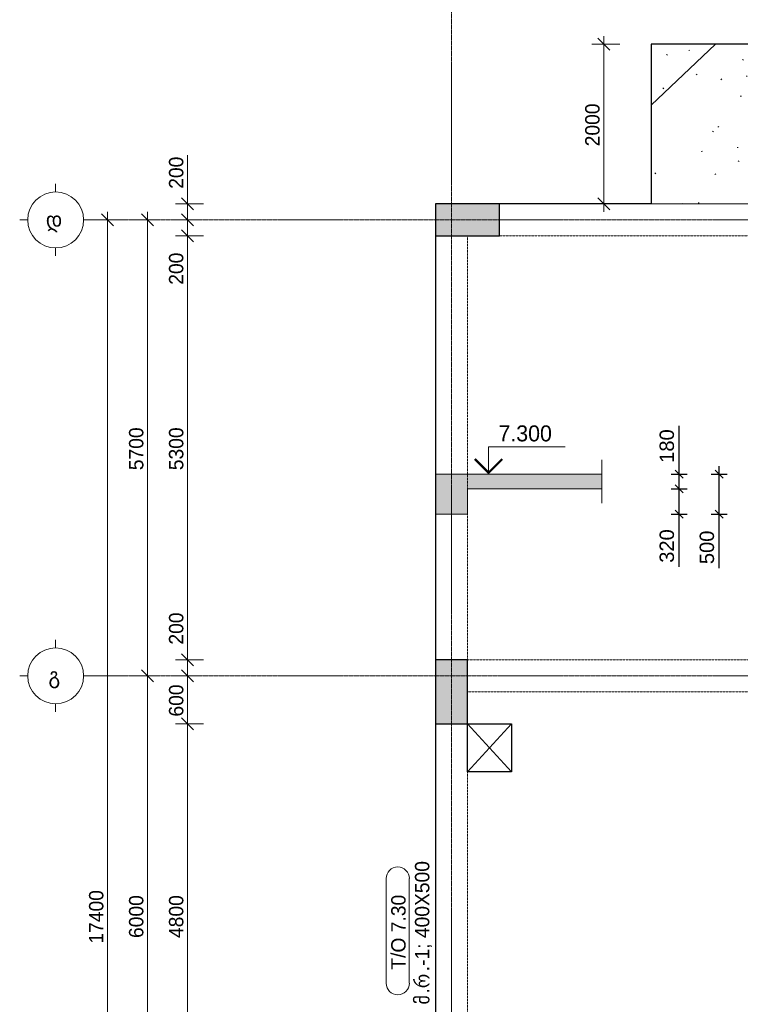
# Model space of a CAD drawing. Header units: millimetres. Extents: x -21500 to 4800, y -5900 to 33113.
# Tile 4 of 8: x -21500 to -12486, y 7592 to 19904. Entities that reach past the tile are written whole.
import ezdxf

# ---------------------------------------------------------------- set-up
doc = ezdxf.new("R2010")
doc.units = ezdxf.units.MM
for name, pattern in [('StructuralPlan-L02$0$Grid Line', [22.225, 12.7, -3.175, 3.175, -3.175]), ('StructuralPlan-L02$0$Hidden', [7.14375, 4.7625, -2.38125]), ('StructuralPlan-L02$0$Hidden 1_5', [2.2, 1.5, -0.7])]:
    doc.linetypes.add(name, pattern=pattern)
doc.layers.get('Defpoints').update_dxf_attribs({"color": 6})
for name, color, linetype, lineweight in [('S  - LINE', 7, 'Continuous', 15), ('S - DIM', 7, 'Continuous', 5), ('S - HATCH', 252, 'Continuous', 5), ('S - LINE', 7, 'Continuous', 20), ('S - TEXT', 7, 'Continuous', 9), ('StructuralPlan-L02$0$A-010-D_DIM', 7, 'Continuous', 5), ('StructuralPlan-L02$0$A-010-D_DIM-100', 7, 'Continuous', 5), ('StructuralPlan-L02$0$A-230-M_FLOOR', 7, 'Continuous', 30), ('StructuralPlan-L02$0$A-230-MH_FLOOR', 7, 'StructuralPlan-L02$0$Hidden', 15), ('StructuralPlan-L02$0$S-280-A_STRUCT_FRAME', 7, 'Continuous', 5), ('StructuralPlan-L02$0$S-280-M_COLUMN', 7, 'Continuous', 30), ('StructuralPlan-L02$0$S-280-M_COLUMN main', 7, 'Continuous', 30), ('StructuralPlan-L02$0$S-280-M_STRUCT_FRAME 4', 7, 'StructuralPlan-L02$0$Hidden 1_5', 5), ('StructuralPlan-L02$0$Z-030-M_GRID', 7, 'Continuous', 5), ('StructuralPlan-L02$0$Z-033_T_GRIDREF', 7, 'Continuous', 5)]:
    doc.layers.add(name, color=color, linetype=linetype, lineweight=lineweight)
doc.styles.add('Cubicon', font='Cubicon.ttf')
doc.styles.get("Standard").update_dxf_attribs({"font": 'arial.ttf'})
doc.styles.add('StructuralPlan-L02$0$Cubicon', font='Cubicon.ttf', dxfattribs={"height": 200})
doc.styles.add('StructuralPlan-L02$0$Cubicon_2', font='Cubicon.ttf', dxfattribs={"height": 180})
doc.styles.add('StructuralPlan-L02$0$Cubicon_4', font='Cubicon.ttf', dxfattribs={"height": 180})
doc.dimstyles.new('SPDS 100', dxfattribs={"dimscale": 100, "dimtxt": 1.8, "dimasz": 1, "dimexe": 1, "dimexo": 0.625, "dimtad": 1, "dimdec": 0, "dimrnd": 0.001, "dimtxsty": 'Standard', "dimblk": 'OBLIQUE', "dimcen": 2.5, "dimdle": 1, "dimadec": 0, "dimazin": 2, "dimtfac": 0.75, "dimtdec": 0, "dimtmove": 1, "dimatfit": 3, "dimldrblk": 'OBLIQUE', "dimfxl": 1, "dimfxlon": 1, "dimtolj": 1, "dimarcsym": 0})
doc.dimstyles.new('StructuralPlan-L02$0$CUB_DIM_1_8', dxfattribs={"dimscale": 304.8, "dimtxt": 181.601257, "dimasz": 0.492126, "dimexe": 0.492126, "dimexo": 0.0625, "dimgap": 0, "dimtad": 1, "dimdec": 0, "dimzin": 0, "dimdsep": 46, "dimtxsty": 'StructuralPlan-L02$0$Cubicon_2', "dimblk1": 'StructuralPlan-L02$0$_Oblique', "dimblk2": 'StructuralPlan-L02$0$_Oblique', "dimsah": 1, "dimcen": 0.09, "dimdle": 0.328084, "dimazin": 0, "dimtfac": 1, "dimtdec": 4, "dimtix": 1, "dimtmove": 0, "dimatfit": 3, "dimfxl": 0.656168, "dimfxlon": 1, "dimtvp": 1, "dimtolj": 1, "dimtzin": 0, "dimarcsym": 2})
doc.dimstyles.new('StructuralPlan-L02$0$CUB_DIM_1_8_1', dxfattribs={"dimscale": 304.8, "dimtxt": 181.601257, "dimasz": 0.492126, "dimexe": 0.492126, "dimexo": 0.0625, "dimgap": 0, "dimtad": 1, "dimdec": 0, "dimzin": 0, "dimdsep": 46, "dimtxsty": 'StructuralPlan-L02$0$Cubicon_2', "dimblk1": 'StructuralPlan-L02$0$_Oblique', "dimblk2": 'StructuralPlan-L02$0$_Oblique', "dimsah": 1, "dimcen": 0.09, "dimdle": 0.328084, "dimazin": 0, "dimtfac": 1, "dimtdec": 4, "dimtix": 1, "dimtmove": 1, "dimatfit": 3, "dimfxl": 0.656168, "dimfxlon": 1, "dimtvp": 1, "dimtolj": 1, "dimtzin": 0, "dimarcsym": 2})

# ---------------------------------------------------------------- blocks, each defined once
blk = doc.blocks.new('StructuralPlan-L02$0$Grid - 00_CUB_ღერძის თავი-752507-L02')
at = {"layer": 'StructuralPlan-L02$0$Z-033_T_GRIDREF'}
for p, q in [((0, 3.5), (0, 4.5)), ((-3.5, 0), (-4.5, 0)), ((3.5, 0), (4.5, 0)), ((0, -3.5), (0, -4.5))]:
    blk.add_line(p, q, dxfattribs=at)
blk.add_circle((0, 0), 3.5, dxfattribs=at)
blk = doc.blocks.new('StructuralPlan-L02$0$DIMBLOCK25-L02')
at = {"layer": 'StructuralPlan-L02$0$A-010-D_DIM-100', "transparency": 16777216}
for p, q in [((-20400, -100), (-20400, 17500)), ((-20400, 17400), (-20600, 17400)), ((-20400, 17400), (-20475, 17475)), ((-20400, 17400), (-20325, 17325)), ((-20400, 17400), (-20250, 17400)), ((-20400, 0), (-20475, 75)), ((-20400, 0), (-20600, 0)), ((-20400, 0), (-20325, -75)), ((-20400, 0), (-20250, 0))]:
    blk.add_line(p, q, dxfattribs=at)
at = {"layer": 'StructuralPlan-L02$0$A-010-D_DIM-100', "color": 0, "transparency": 16777216, "insert": (-20633, 8351), "char_height": 180, "width": 838.16, "attachment_point": 1, "rotation": 90, "line_spacing_factor": 0.931288, "style": 'StructuralPlan-L02$0$Cubicon_2'}
blk.add_mtext('17400', dxfattribs=at)
blk = doc.blocks.new('StructuralPlan-L02$0$_Oblique')
at = {"color": 0, "linetype": 'ByBlock', "lineweight": -2}
blk.add_line((-0.5, -0.5), (0.5, 0.5), dxfattribs=at)
blk = doc.blocks.new('StructuralPlan-L02$0$DIMBLOCK27-L02')
at = {"layer": 'StructuralPlan-L02$0$A-010-D_DIM-100', "transparency": 16777216}
for p, q in [((-19900, 11700), (-20100, 11700)), ((-19900, 11700), (-19975, 11775)), ((-19900, 5700), (-19900, 11700)), ((-19900, 11700), (-19825, 11625)), ((-19900, 11700), (-19750, 11700)), ((-19900, 5700), (-20100, 5700)), ((-19900, 5700), (-19975, 5775)), ((-19900, 5700), (-19825, 5625)), ((-19900, 5700), (-19750, 5700))]:
    blk.add_line(p, q, dxfattribs=at)
at = {"layer": 'StructuralPlan-L02$0$A-010-D_DIM-100', "color": 0, "transparency": 16777216, "insert": (-20133, 8421), "char_height": 180, "width": 670.53, "attachment_point": 1, "rotation": 90, "line_spacing_factor": 0.931288, "style": 'StructuralPlan-L02$0$Cubicon_2'}
blk.add_mtext('6000', dxfattribs=at)
blk = doc.blocks.new('StructuralPlan-L02$0$DIMBLOCK28-L02')
at = {"layer": 'StructuralPlan-L02$0$A-010-D_DIM-100', "transparency": 16777216}
for p, q in [((-19900, 11700), (-19900, 17500)), ((-19900, 17400), (-20100, 17400)), ((-19900, 17400), (-19975, 17475)), ((-19900, 17400), (-19825, 17325)), ((-19900, 17400), (-19750, 17400)), ((-19900, 11700), (-20100, 11700)), ((-19900, 11700), (-19975, 11775)), ((-19900, 11700), (-19825, 11625)), ((-19900, 11700), (-19750, 11700))]:
    blk.add_line(p, q, dxfattribs=at)
at = {"layer": 'StructuralPlan-L02$0$A-010-D_DIM-100', "color": 0, "transparency": 16777216, "insert": (-20133, 14271), "char_height": 180, "width": 670.53, "attachment_point": 1, "rotation": 90, "line_spacing_factor": 0.931288, "style": 'StructuralPlan-L02$0$Cubicon_2'}
blk.add_mtext('5700', dxfattribs=at)
blk = doc.blocks.new('StructuralPlan-L02$0$DIMBLOCK34-L02')
at = {"layer": 'StructuralPlan-L02$0$A-010-D_DIM-100', "transparency": 16777216}
for p, q in [((-19400, 11100), (-19550, 11100)), ((-19400, 11100), (-19475, 11175)), ((-19400, 6300), (-19400, 11100)), ((-19400, 11100), (-19325, 11025)), ((-19400, 11100), (-19200, 11100)), ((-19400, 6300), (-19550, 6300)), ((-19400, 6300), (-19475, 6375)), ((-19400, 6300), (-19325, 6225)), ((-19400, 6300), (-19200, 6300))]:
    blk.add_line(p, q, dxfattribs=at)
at = {"layer": 'StructuralPlan-L02$0$A-010-D_DIM-100', "color": 0, "transparency": 16777216, "insert": (-19633, 8421), "char_height": 180, "width": 670.53, "attachment_point": 1, "rotation": 90, "line_spacing_factor": 0.931288, "style": 'StructuralPlan-L02$0$Cubicon_2'}
blk.add_mtext('4800', dxfattribs=at)
blk = doc.blocks.new('StructuralPlan-L02$0$DIMBLOCK35-L02')
at = {"layer": 'StructuralPlan-L02$0$A-010-D_DIM-100', "transparency": 16777216}
for p, q in [((-19400, 11700), (-19600, 11700)), ((-19400, 11700), (-19475, 11775)), ((-19400, 11100), (-19400, 11700)), ((-19400, 11700), (-19325, 11625)), ((-19400, 11700), (-19250, 11700)), ((-19400, 11100), (-19550, 11100)), ((-19400, 11100), (-19475, 11175)), ((-19400, 11100), (-19325, 11025)), ((-19400, 11100), (-19200, 11100))]:
    blk.add_line(p, q, dxfattribs=at)
at = {"layer": 'StructuralPlan-L02$0$A-010-D_DIM-100', "color": 0, "transparency": 16777216, "insert": (-19633, 11190), "char_height": 180, "width": 502.9, "attachment_point": 1, "rotation": 90, "line_spacing_factor": 0.931288, "style": 'StructuralPlan-L02$0$Cubicon_2'}
blk.add_mtext('600', dxfattribs=at)
blk = doc.blocks.new('StructuralPlan-L02$0$DIMBLOCK36-L02')
at = {"layer": 'StructuralPlan-L02$0$A-010-D_DIM-100', "transparency": 16777216}
for p, q in [((-19400, 12510), (-19400, 11990)), ((-19400, 11900), (-19475, 11975)), ((-19400, 11990), (-19400, 11800)), ((-19400, 11900), (-19550, 11900)), ((-19400, 11700), (-19400, 11900)), ((-19400, 11900), (-19325, 11825)), ((-19400, 11900), (-19200, 11900)), ((-19400, 11700), (-19600, 11700)), ((-19400, 11700), (-19475, 11775)), ((-19400, 11700), (-19325, 11625)), ((-19400, 11700), (-19250, 11700))]:
    blk.add_line(p, q, dxfattribs=at)
at = {"layer": 'StructuralPlan-L02$0$A-010-D_DIM-100', "color": 0, "transparency": 16777216, "insert": (-19633, 12090), "char_height": 180, "width": 502.9, "attachment_point": 1, "rotation": 90, "line_spacing_factor": 0.931288, "style": 'StructuralPlan-L02$0$Cubicon_2'}
blk.add_mtext('200', dxfattribs=at)
blk = doc.blocks.new('StructuralPlan-L02$0$DIMBLOCK37-L02')
at = {"layer": 'StructuralPlan-L02$0$A-010-D_DIM-100', "transparency": 16777216}
for p, q in [((-19400, 17200), (-19475, 17275)), ((-19400, 17200), (-19550, 17200)), ((-19400, 11900), (-19400, 17200)), ((-19400, 17200), (-19325, 17125)), ((-19400, 17200), (-19200, 17200)), ((-19400, 11900), (-19475, 11975)), ((-19400, 11900), (-19550, 11900)), ((-19400, 11900), (-19325, 11825)), ((-19400, 11900), (-19200, 11900))]:
    blk.add_line(p, q, dxfattribs=at)
at = {"layer": 'StructuralPlan-L02$0$A-010-D_DIM-100', "color": 0, "transparency": 16777216, "insert": (-19633, 14271), "char_height": 180, "width": 670.53, "attachment_point": 1, "rotation": 90, "line_spacing_factor": 0.931288, "style": 'StructuralPlan-L02$0$Cubicon_2'}
blk.add_mtext('5300', dxfattribs=at)
blk = doc.blocks.new('StructuralPlan-L02$0$DIMBLOCK38-L02')
at = {"layer": 'StructuralPlan-L02$0$A-010-D_DIM-100', "transparency": 16777216}
for p, q in [((-19400, 17400), (-19600, 17400)), ((-19400, 17400), (-19475, 17475)), ((-19400, 17200), (-19400, 17400)), ((-19400, 17400), (-19325, 17325)), ((-19400, 17400), (-19250, 17400)), ((-19400, 17200), (-19475, 17275)), ((-19400, 17110), (-19400, 17300)), ((-19400, 17200), (-19550, 17200)), ((-19400, 17200), (-19325, 17125)), ((-19400, 17200), (-19200, 17200)), ((-19400, 16590), (-19400, 17110))]:
    blk.add_line(p, q, dxfattribs=at)
at = {"layer": 'StructuralPlan-L02$0$A-010-D_DIM-100', "color": 0, "transparency": 16777216, "insert": (-19633, 16590), "char_height": 180, "width": 502.9, "attachment_point": 1, "rotation": 90, "line_spacing_factor": 0.931288, "style": 'StructuralPlan-L02$0$Cubicon_2'}
blk.add_mtext('200', dxfattribs=at)
blk = doc.blocks.new('StructuralPlan-L02$0$DIMBLOCK39-L02')
at = {"layer": 'StructuralPlan-L02$0$A-010-D_DIM-100', "transparency": 16777216}
for p, q in [((-19400, 18210), (-19400, 17690)), ((-19400, 17600), (-19475, 17675)), ((-19400, 17400), (-19400, 17700)), ((-19400, 17690), (-19400, 17500)), ((-19400, 17600), (-19550, 17600)), ((-19400, 17600), (-19325, 17525)), ((-19400, 17600), (-19200, 17600)), ((-19400, 17400), (-19600, 17400)), ((-19400, 17400), (-19475, 17475)), ((-19400, 17400), (-19325, 17325)), ((-19400, 17400), (-19250, 17400))]:
    blk.add_line(p, q, dxfattribs=at)
at = {"layer": 'StructuralPlan-L02$0$A-010-D_DIM-100', "color": 0, "transparency": 16777216, "insert": (-19633, 17790), "char_height": 180, "width": 502.9, "attachment_point": 1, "rotation": 90, "line_spacing_factor": 0.931288, "style": 'StructuralPlan-L02$0$Cubicon_2'}
blk.add_mtext('200', dxfattribs=at)
blk = doc.blocks.new('StructuralPlan-L02$0$00_CUB_რიგელის თეგი_ზედა ნიშნული_კვეთი_მარკირება - მარკირება-კვეთი-ნიშნული-1405924-L02')
at = {"layer": 'StructuralPlan-L02$0$S-280-A_STRUCT_FRAME'}
for p, q in [((6.54, 3.05), (-6.54, 3.05)), ((-6.54, 0.16), (6.54, 0.16))]:
    blk.add_line(p, q, dxfattribs=at)
for centre, start, end in [((-6.54, 1.6), 90, 270), ((6.54, 1.6), 270, 90)]:
    blk.add_arc(centre, 1.45, start, end, dxfattribs=at)
blk = doc.blocks.new('StructuralPlan-L02$0$DIMBLOCK75-L02')
at = {"layer": 'StructuralPlan-L02$0$A-010-D_DIM-100', "transparency": 16777216}
for p, q in [((-14194, 19700), (-14194, 17500)), ((-14194, 19600), (-14344, 19600)), ((-14194, 19600), (-14269, 19675)), ((-14194, 19600), (-14119, 19525)), ((-14194, 19600), (-13994, 19600)), ((-14194, 17600), (-14269, 17675)), ((-14194, 17600), (-14344, 17600)), ((-14194, 17600), (-14119, 17525)), ((-14194, 17600), (-13994, 17600))]:
    blk.add_line(p, q, dxfattribs=at)
at = {"layer": 'StructuralPlan-L02$0$A-010-D_DIM-100', "color": 0, "transparency": 16777216, "insert": (-14427, 18321), "char_height": 180, "width": 670.53, "attachment_point": 1, "rotation": 90, "line_spacing_factor": 0.931288, "style": 'StructuralPlan-L02$0$Cubicon_2'}
blk.add_mtext('2000', dxfattribs=at)
blk = doc.blocks.new('A$C48b6c5dc')
at = {"layer": 'S - HATCH', "lineweight": 0, "transparency": 33554684}
h = blk.add_hatch(dxfattribs=at)
h.set_pattern_fill('FP_7', color=256, scale=3.567164, angle=-135, style=0, pattern_type=2)
h.set_pattern_definition([(43.548, (-111060.8, -68268.5), (-1382.423, 1454.328), []), (48.548, (-111060.8, -68268.5), (1914.067, -216.457), [200.653, -2207.183]), (353.548, (-111060.8, -68268.5), (-320.1, 2021.156), [160.522, -1765.746]), (99, (-110901.3, -68286.5), (1593.953, 1804.714), [170.528, -1875.818]), (44.733, (-111047.3, -67733.6), (2843.137, -514.994), [300.98, -3310.774]), (95.184, (-110810.4, -67776.5), (2565.79, 2541.947), [255.794, -2813.726]), (349.733, (-111047.3, -67733.6), (2565.77, 2541.965), [240.784, -2648.62]), (19.548, (-110783.2, -67874.1), (1569.14, -1117.276), [200.653, -2207.183]), (324.548, (-110783.2, -67874.1), (699.908, 1922.927), [160.522, -1765.746]), (70, (-110652.5, -67967.2), (2269.045, 805.675), [170.528, -1875.818]), (36.048, (-111060.84, -68268.5), (36.7263, 593.0033), [14.95, -1147.9456, 14.95, -1180.05, -1181.623]), (36.048, (-111060.84, -68268.5), (36.7263, 593.0033), [-2357.8956, 14.95, -1166.673]), (6.048, (-111060.84, -68268.5), (486.881, 691.3504), [14.95, -666.3784, 14.95, -1121.192, -450.3545]), (6.048, (-111060.84, -68268.5), (486.881, 691.3504), [-1817.47, 14.95, -435.4045]), (326.048, (-111458.45, -68258.43), (950.791, -64.3417), [14.95, -430.9455, 14.95, -1376.244, -1846.0075]), (326.048, (-111458.45, -68258.43), (950.791, -64.3417), [-1837.0896, 14.95, -1831.0575]), (316.048, (-111636.75, -68253.9), (1044.3507, 152.131), [14.95, -564.714, 14.95, -908.9456, -1310.933]), (316.048, (-111636.75, -68253.9), (1044.3507, 152.131), [-1503.56, 14.95, -1295.983])])
h.paths.add_polyline_path([(-400, 17600), (-400, 19600), (-13600, 19600), (-13600, 17600)])
blk = doc.blocks.new('_Oblique')
at = {"color": 0, "linetype": 'ByBlock', "lineweight": -2}
blk.add_line((-0.5, -0.5), (0.5, 0.5), dxfattribs=at)
blk = doc.blocks.new('*D9')
at = {"layer": 'Defpoints', "color": 0, "transparency": 16777216}
for p in [(-14220, 14040), (-13250, 14040), (-15900, 13720)]:
    blk.add_point(p, dxfattribs=at)
at = {"layer": 'S - DIM', "color": 0, "lineweight": -2, "transparency": 16777216}
for p, q in [((-13350, 14040), (-13150, 14040)), ((-13250, 13620), (-13250, 14140)), ((-13350, 13720), (-13150, 13720)), ((-13250, 13062), (-13250, 13720))]:
    blk.add_line(p, q, dxfattribs=at)
at = {"layer": 'S - DIM', "color": 0, "lineweight": -2, "transparency": 16777216, "xscale": 100, "yscale": 100, "zscale": 100}
for p, rotation in [((-13250, 14040), 90), ((-13250, 13720), 270)]:
    blk.add_blockref('_Oblique', p, dxfattribs=dict(at, rotation=rotation))
at = {"layer": 'S - DIM', "color": 0, "transparency": 16777216, "insert": (-13405, 13323), "char_height": 180, "attachment_point": 5, "rotation": 90, "bg_fill": 3, "box_fill_scale": 1.1, "bg_fill_color": 256, "bg_fill_true_color": 13158600, "bg_fill_transparency": 0}
blk.add_mtext('\\A1;320', dxfattribs=at)
blk = doc.blocks.new('*D10')
at = {"layer": 'Defpoints', "color": 0, "transparency": 16777216}
for p in [(-14220, 14220), (-14220, 14040), (-13250, 14040)]:
    blk.add_point(p, dxfattribs=at)
at = {"layer": 'S - DIM', "color": 0, "lineweight": -2, "transparency": 16777216}
for p, q in [((-13250, 14220), (-13250, 14825)), ((-13250, 14040), (-13250, 14320)), ((-13350, 14220), (-13150, 14220)), ((-13350, 14040), (-13150, 14040))]:
    blk.add_line(p, q, dxfattribs=at)
at = {"layer": 'S - DIM', "color": 0, "lineweight": -2, "transparency": 16777216, "xscale": 100, "yscale": 100, "zscale": 100}
for p, rotation in [((-13250, 14220), 90), ((-13250, 14040), 270)]:
    blk.add_blockref('_Oblique', p, dxfattribs=dict(at, rotation=rotation))
at = {"layer": 'S - DIM', "color": 0, "transparency": 16777216, "insert": (-13405, 14573), "char_height": 180, "attachment_point": 5, "rotation": 90, "bg_fill": 3, "box_fill_scale": 1.1, "bg_fill_color": 256, "bg_fill_true_color": 13158600, "bg_fill_transparency": 0}
blk.add_mtext('\\A1;180', dxfattribs=at)
blk = doc.blocks.new('*D11')
at = {"layer": 'Defpoints', "color": 0, "transparency": 16777216}
for p in [(-14220, 14220), (-12750, 14220), (-15900, 13720)]:
    blk.add_point(p, dxfattribs=at)
at = {"layer": 'S - DIM', "color": 0, "lineweight": -2, "transparency": 16777216}
for p, q in [((-12750, 13620), (-12750, 14320)), ((-12850, 14220), (-12650, 14220)), ((-12850, 13720), (-12650, 13720)), ((-12750, 13045), (-12750, 13720))]:
    blk.add_line(p, q, dxfattribs=at)
at = {"layer": 'S - DIM', "color": 0, "lineweight": -2, "transparency": 16777216, "xscale": 100, "yscale": 100, "zscale": 100}
for p, rotation in [((-12750, 14220), 90), ((-12750, 13720), 270)]:
    blk.add_blockref('_Oblique', p, dxfattribs=dict(at, rotation=rotation))
at = {"layer": 'S - DIM', "color": 0, "transparency": 16777216, "insert": (-12904, 13306), "char_height": 180, "attachment_point": 5, "rotation": 90, "bg_fill": 3, "box_fill_scale": 1.1, "bg_fill_color": 256, "bg_fill_true_color": 13158600, "bg_fill_transparency": 0}
blk.add_mtext('\\A1;500', dxfattribs=at)
blk = doc.blocks.new('StructuralPlan-L02')
at = {"layer": 'StructuralPlan-L02$0$S-280-M_COLUMN main', "true_color": 0xa4a4a4}
for points in [[(-15500, 17200), (-15500, 17600), (-16300, 17600), (-16300, 17200)], [(-15900, 11100), (-15900, 11900), (-16300, 11900), (-16300, 11100)]]:
    blk.add_hatch(color=253, dxfattribs=at).paths.add_polyline_path(points)
at = {"lineweight": 30}
for p, q in [((-15900, 11100), (-15350, 10500)), ((-15900, 10500), (-15350, 11100))]:
    blk.add_line(p, q, dxfattribs=at)
at = {"layer": 'StructuralPlan-L02$0$A-230-M_FLOOR'}
for p, q in [((-400, 19600), (-13600, 19600)), ((-13600, 19600), (-13600, 17600)), ((-13600, 17600), (-15500, 17600)), ((-16300, 17200), (-16300, 11900)), ((-16300, 11100), (-16300, 6300)), ((-15900, 10500), (-15900, 11100)), ((-15900, 11100), (-15350, 11100)), ((-15350, 11100), (-15350, 10500)), ((-15350, 10500), (-15900, 10500))]:
    blk.add_line(p, q, dxfattribs=at)
at = {"layer": 'StructuralPlan-L02$0$A-230-MH_FLOOR'}
blk.add_line((-10650, 17600), (-13600, 17600), dxfattribs=at)
at = {"layer": 'StructuralPlan-L02$0$S-280-M_COLUMN'}
for p, q in [((-15500, 17600), (-16300, 17600)), ((-16300, 17600), (-16300, 17200)), ((-15500, 17200), (-15500, 17600)), ((-16300, 17200), (-15500, 17200)), ((-16300, 11900), (-16300, 11100)), ((-15900, 11900), (-16300, 11900)), ((-15900, 11100), (-15900, 11900)), ((-16300, 11100), (-15900, 11100))]:
    blk.add_line(p, q, dxfattribs=at)
at = {"layer": 'StructuralPlan-L02$0$S-280-M_STRUCT_FRAME 4'}
for p, q in [((-15900, 17200), (-15900, 11900)), ((-10650, 17200), (-15500, 17200)), ((-15900, 11900), (-10250, 11900)), ((-10250, 11500), (-15900, 11500)), ((-15900, 10500), (-15900, 7350))]:
    blk.add_line(p, q, dxfattribs=at)
at = {"layer": 'StructuralPlan-L02$0$Z-030-M_GRID', "linetype": 'StructuralPlan-L02$0$Grid Line'}
for p, q in [((-16100, 22400), (-16100, -5000)), ((3900, 17400), (-20600, 17400)), ((3900, 11700), (-20600, 11700))]:
    blk.add_line(p, q, dxfattribs=at)
at = {"layer": 'StructuralPlan-L02$0$S-280-A_STRUCT_FRAME', "xscale": 99.99999999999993, "yscale": 99.99999999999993, "zscale": 99.99999999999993, "rotation": 89.99999999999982}
blk.add_blockref('StructuralPlan-L02$0$00_CUB_რიგელის თეგი_ზედა ნიშნული_კვეთი_მარკირება - მარკირება-კვეთი-ნიშნული-1405924-L02', (-16610.7, 8510.3), dxfattribs=at)
at = {"layer": 'StructuralPlan-L02$0$Z-033_T_GRIDREF', "xscale": 99.99999999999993, "yscale": 99.99999999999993, "zscale": 99.99999999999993, "rotation": 89.99999999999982}
for p in [(-21050, 17400), (-21050, 11700)]:
    blk.add_blockref('StructuralPlan-L02$0$Grid - 00_CUB_ღერძის თავი-752507-L02', p, dxfattribs=at)
at = {"layer": 'StructuralPlan-L02$0$S-280-A_STRUCT_FRAME', "char_height": 180, "attachment_point": 1, "rotation": 90}
for s, insert, width, style in [('.-1; 400X500', (-16556.1, 8005.2), 1715.611, 'StructuralPlan-L02$0$Cubicon_2'), ('T/O 7.30', (-16853.1, 8025), 1162.447, 'StructuralPlan-L02$0$Cubicon_2'), ('\\fCubicon|b0|i0|c254|p2|;რ', (-16556.1, 7793.5), 256.54, 'StructuralPlan-L02$0$Cubicon_4'), ('\\fCubicon|b0|i0|c254|p2|;მ', (-16556.1, 7588.5), 168.354, 'StructuralPlan-L02$0$Cubicon_4'), ('\\fCubicon|b0|i0|c204|p2|;.', (-16556.1, 7727.4), 80.169, 'StructuralPlan-L02$0$Cubicon_2')]:
    blk.add_mtext(s, dxfattribs=dict(at, insert=insert, width=width, style=style))
at = {"layer": 'StructuralPlan-L02$0$Z-033_T_GRIDREF', "char_height": 200, "attachment_point": 1, "style": 'StructuralPlan-L02$0$Cubicon'}
for s, insert, width in [('\\fCubicon|b0|i0|c254|p2|;დ', (-21173.4, 17507.1), 296.624), ('\\fCubicon|b0|i0|c254|p2|;გ', (-21139.9, 11807.1), 216.456)]:
    blk.add_mtext(s, dxfattribs=dict(at, insert=insert, width=width))
at = {"layer": 'StructuralPlan-L02$0$A-010-D_DIM'}
for base, p1, p2, override, picture, middle in [((-14194.4, 17600), (-13994.4, 19600), (-13994.4, 17600), {"dimpost": '<>', "dimfxl": 2000}, 'StructuralPlan-L02$0$DIMBLOCK75-L02', (-14286.3, 18600)), ((-20400, 17400), (-20600, 0), (-20600, 17400), {"dimpost": '<>', "dimfxl": 17399.999996}, 'StructuralPlan-L02$0$DIMBLOCK25-L02', (-20491.8, 8700)), ((-19900, 17400), (-20100, 11700), (-20100, 17400), {"dimpost": '<>', "dimfxl": 5699.999917}, 'StructuralPlan-L02$0$DIMBLOCK28-L02', (-19991.8, 14550)), ((-19400, 17200), (-19200, 11900), (-19200, 17200), {"dimpost": '<>', "dimfxl": 5300}, 'StructuralPlan-L02$0$DIMBLOCK37-L02', (-19491.9, 14550)), ((-19900, 11700), (-20100, 5700), (-20100, 11700), {"dimpost": '<>', "dimfxl": 6000}, 'StructuralPlan-L02$0$DIMBLOCK27-L02', (-19991.8, 8700)), ((-19400, 11700), (-19200, 11100), (-19600, 11700), {"dimpost": '<>', "dimfxl": 721.110324}, 'StructuralPlan-L02$0$DIMBLOCK35-L02', (-19491.8, 11400)), ((-19400, 11100), (-19200, 6300), (-19200, 11100), {"dimpost": '<>', "dimfxl": 4799.999917}, 'StructuralPlan-L02$0$DIMBLOCK34-L02', (-19491.8, 8700))]:
    dim = blk.add_linear_dim(base=base, p1=p1, p2=p2, angle=90, dimstyle='StructuralPlan-L02$0$CUB_DIM_1_8', override=override, dxfattribs=at)
    dim.commit()
    dim.dimension.update_dxf_attribs({"geometry": picture, "text_midpoint": middle})
for base, p1, p2, override, picture, middle in [((-19400, 17600), (-19600, 17400), (-19200, 17600), {"dimpost": '<>', "dimfxl": 447.213595}, 'StructuralPlan-L02$0$DIMBLOCK39-L02', (-19513.1, 18041.9)), ((-19400, 17400), (-19200, 17200), (-19600, 17400), {"dimpost": '<>', "dimfxl": 447.213595}, 'StructuralPlan-L02$0$DIMBLOCK38-L02', (-19513.1, 16841.9)), ((-19400, 11900), (-19600, 11700), (-19200, 11900), {"dimpost": '<>', "dimfxl": 447.213558}, 'StructuralPlan-L02$0$DIMBLOCK36-L02', (-19513.1, 12341.9))]:
    dim = blk.add_linear_dim(base=base, p1=p1, p2=p2, angle=90, dimstyle='StructuralPlan-L02$0$CUB_DIM_1_8_1', override=override, dxfattribs=at)
    dim.commit()
    dim.dimension.update_dxf_attribs({"geometry": picture, "text_midpoint": middle, "dimtype": 128, "text_rotation": 90})

msp = doc.modelspace()

# ---------------------------------------------------------------- hatches: boundary and pattern name
at = {"layer": 'S - HATCH'}
h = msp.add_hatch(color=0, dxfattribs=at)
h.dxf.hatch_style = 1
h.paths.add_polyline_path([(-16300, 13720), (-15900, 13720), (-15900, 14040), (-14220.3, 14040), (-14220.3, 14220), (-16300, 14220), (-16300, 14040)])

# ---------------------------------------------------------------- linework, layer by layer
at = {"layer": 'S  - LINE'}
msp.add_lwpolyline([(-14220.3, 14400), (-14220.3, 13860)], dxfattribs=at)
msp.add_lwpolyline([(-16300, 13720), (-15900, 13720), (-15900, 14040), (-14220.3, 14040), (-14220.3, 14220), (-16300, 14220), (-16300, 14040), (-16300, 13720)], close=True, dxfattribs=at)
at = {"layer": 'S - TEXT'}
msp.add_line((-15882.1, 14220), (-15388.2, 14220), dxfattribs=at)
msp.add_lwpolyline([(-15635.2, 14220), (-15635.2, 14563.2), (-14677.6, 14563.2)], dxfattribs=at)
at = {"layer": 'S - TEXT', "const_width": 27.5}
msp.add_lwpolyline([(-15806.8, 14411), (-15635.2, 14239.4), (-15463.6, 14411)], dxfattribs=at)

# ---------------------------------------------------------------- block references
at = {"layer": 'S - HATCH', "lineweight": 0}
msp.add_blockref('A$C48b6c5dc', (0, 0), dxfattribs=at)
at = {"layer": 'S - LINE'}
msp.add_blockref('StructuralPlan-L02', (0, 0), dxfattribs=at)

# ---------------------------------------------------------------- texts
at = {"layer": 'S - TEXT', "transparency": 33554684, "insert": (-15177.6, 14563.2), "char_height": 200, "attachment_point": 5, "style": 'Cubicon'}
msp.add_mtext('7.300\\P ', dxfattribs=at)

# ---------------------------------------------------------------- next in the draw order: dimensions: what is measured, and where the dimension line sits
at = {"layer": 'S - DIM'}
dim = msp.add_linear_dim(base=(-13250.3, 14040), p1=(-15900, 13720), p2=(-14220.3, 14040), angle=270, dimstyle='SPDS 100', override={"dimtfill": 1}, dxfattribs=at)
dim.commit()
dim.dimension.update_dxf_attribs({"geometry": '*D9', "text_midpoint": (-13250.3, 13323.4), "dimtype": 160})

# ---------------------------------------------------------------- next in the draw order: dimensions: what is measured, and where the dimension line sits
dim = msp.add_linear_dim(base=(-13250.3, 14040), p1=(-14220.3, 14220), p2=(-14220.3, 14040), angle=90, dimstyle='SPDS 100', override={"dimtmove": 0, "dimtfill": 1}, dxfattribs=at)
dim.commit()
dim.dimension.update_dxf_attribs({"geometry": '*D10', "text_midpoint": (-13250.3, 14572.6), "dimtype": 160})

# ---------------------------------------------------------------- next in the draw order: dimensions: what is measured, and where the dimension line sits
dim = msp.add_linear_dim(base=(-12750, 14220), p1=(-15900, 13720), p2=(-14220.3, 14220), angle=90, dimstyle='SPDS 100', override={"dimtfill": 1}, dxfattribs=at)
dim.commit()
dim.dimension.update_dxf_attribs({"geometry": '*D11', "text_midpoint": (-12700, 13306.5), "dimtype": 160})

doc.saveas('drawing.dxf')
